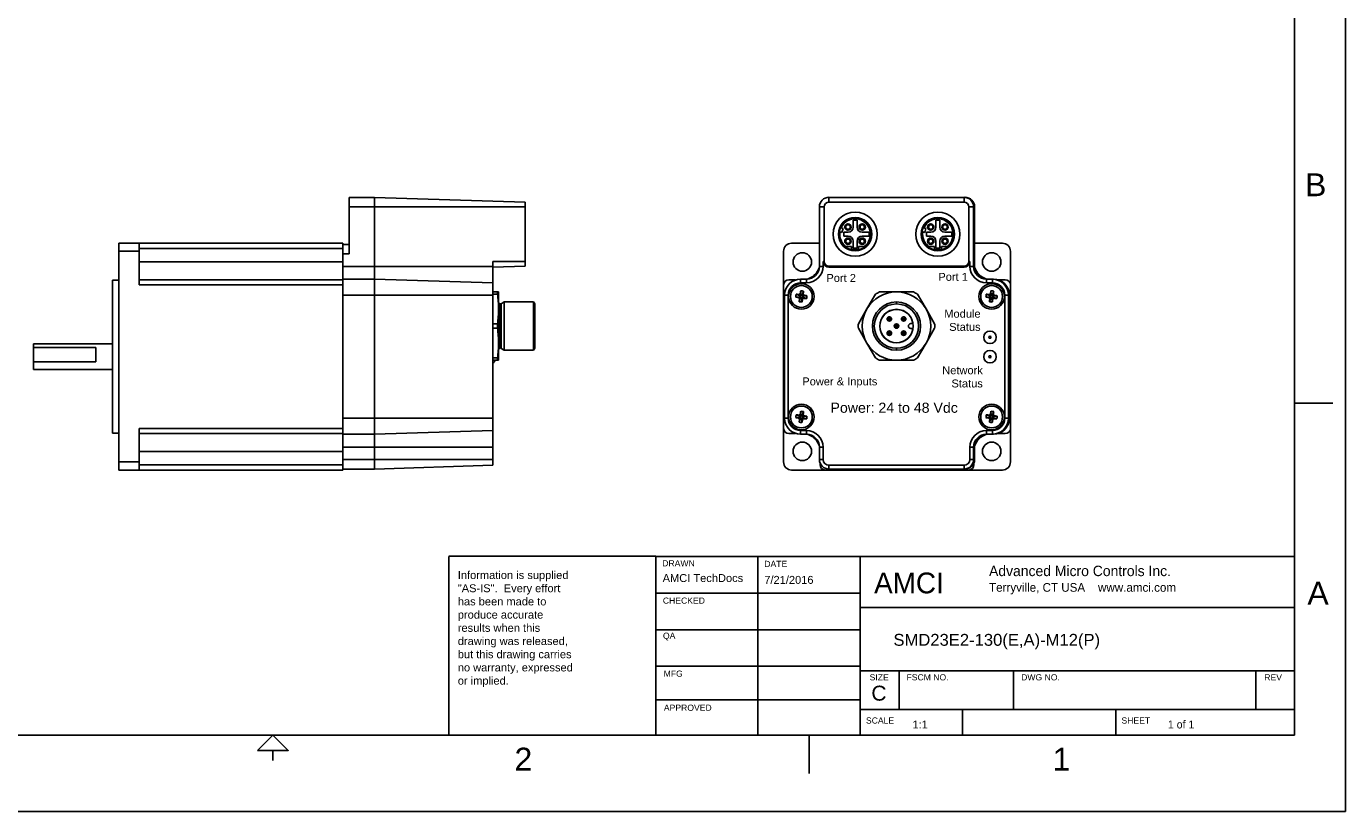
# Model space of a CAD drawing. Extents: x 0 to 21, y 0 to 16.
# Tile 2 of 3: x 8.1 to 21, y 0 to 7.7. Entities that reach past the tile are written whole.
import ezdxf

# ---------------------------------------------------------------- set-up
doc = ezdxf.new("R2010")
doc.units = 0
doc.header["$MEASUREMENT"] = 0
for name, color, linetype in [('CONTINUOUS', 7, 'CONTINUOUS'), ('TANGENT_EDGES', 7, 'CONTINUOUS'), ('VISIBLE', 7, 'CONTINUOUS')]:
    doc.layers.add(name, color=color, linetype=linetype)

# ---------------------------------------------------------------- blocks, each defined once
blk = doc.blocks.new('BLOCK0')
at = {"layer": 'CONTINUOUS'}
for p, q in [((21, 0), (21, 16)), ((20.5, 0.75), (20.5, 15.25)), ((20.5, 4), (20.875, 4)), ((14.25, 2.502), (12.223, 2.502)), ((12.223, 2.5), (12.223, 0.75)), ((14.25, 2.5), (20.5, 2.5)), ((14.25, 0.75), (14.25, 2.5)), ((15.246, 2.5), (15.246, 0.75)), ((16.25, 0.75), (16.25, 2.5)), ((14.25, 2.138), (16.25, 2.138)), ((16.25, 2), (20.5, 2)), ((14.25, 1.781), (16.25, 1.781)), ((14.25, 1.425), (16.25, 1.425)), ((16.25, 1.38), (20.5, 1.38)), ((16.63, 1), (16.63, 1.38)), ((17.75, 1), (17.75, 1.38)), ((20.12, 1), (20.12, 1.38)), ((14.25, 1.094), (16.25, 1.094)), ((16.25, 1), (20.5, 1)), ((17.25, 0.75), (17.25, 1)), ((18.75, 0.75), (18.75, 1)), ((0.5, 0.75), (20.5, 0.75)), ((15.75, 0.375), (15.75, 0.75)), ((10.5, 0.5), (10.5, 0.6)), ((0, 0), (21, 0))]:
    blk.add_line(p, q, dxfattribs=at)
blk.add_lwpolyline([(10.35, 0.6), (10.65, 0.6), (10.5, 0.75), (10.5, 0.75), (10.35, 0.6)], dxfattribs=at)
at = {"layer": 'CONTINUOUS', "attachment_point": 4}
for s, insert, char_height in [('{\\fArial|b0|i0|c0|p0;\\C7;B}{\\fArial|b0|i0|c0|p0;\\C7;}', (20.603, 6.139), 0.22404), ('{\\fArial|b0|i0|c0|p0;\\C7;DRAWN}{\\fArial|b0|i0|c0|p0;\\C7;}', (14.311, 2.432), 0.06032), ('{\\fArial|b0|i0|c0|p0;\\C7;DATE}{\\fArial|b0|i0|c0|p0;\\C7;}', (15.31, 2.426), 0.06032), ('{\\fArial|b0|i0|c0|p0;\\C7;Information is supplied }{\\fArial|b0|i0|c0|p0;\\C7;\\P"AS-IS".  Every effort }{\\fArial|b0|i0|c0|p0;\\C7;\\Phas been made to }{\\fArial|b0|i0|c0|p0;\\C7;\\Pproduce accurate }{\\fArial|b0|i0|c0|p0;\\C7;\\Presults when this}{\\fArial|b0|i0|c0|p0;\\C7;\\Pdrawing was released, }{\\fArial|b0|i0|c0|p0;\\C7;\\Pbut this drawing carries }{\\fArial|b0|i0|c0|p0;\\C7;\\Pno warranty, expressed}{\\fArial|b0|i0|c0|p0;\\C7;\\Por implied.}{\\fArial|b0|i0|c0|p0;\\C7;\\P}{\\fMS Shell Dlg|b0|i0|c0|p0;\\C7;}', (12.31, 1.788), 0.07755), ('{\\fArial|b0|i0|c0|p0;\\C7;AMCI TechDocs}{\\fArial|b0|i0|c0|p0;\\C7;}', (14.315, 2.287), 0.07755), ('{\\fZurich BlkEx BT|b0|i0|c0|p0;\\C7;AMCI}{\\fMS Shell Dlg|b0|i0|c0|p0;\\C7;\\H0.375x;}', (16.385, 2.238), 0.20388), ('{\\fZurich BlkEx BT|b0|i0|c0|p0;\\C7;Advanced Micro Controls Inc.}{\\fZurich BlkEx BT|b0|i0|c0|p0;\\C7;\\P}{\\fZurich BlkEx BT|b0|i0|c0|p0;\\C7;\\H0.8333333x;Terryville, CT USA    www.amci.com}{\\fMS Shell Dlg|b0|i0|c0|p0;\\C7;\\H0.75x;}', (17.51, 2.268), 0.101941), ('{\\fArial|b0|i0|c0|p0;\\C7;7/21/2016}{\\fArial|b0|i0|c0|p0;\\C7;}', (15.31, 2.269), 0.07755), ('{\\fArial|b0|i0|c0|p0;\\C7;A}{\\fArial|b0|i0|c0|p0;\\C7;}', (20.626, 2.139), 0.22404), ('{\\fArial|b0|i0|c0|p0;\\C7;CHECKED}{\\fArial|b0|i0|c0|p0;\\C7;}', (14.317, 2.066), 0.06032), ('{\\fArial|b0|i0|c0|p0;\\C7;QA}{\\fArial|b0|i0|c0|p0;\\C7;}', (14.318, 1.714), 0.06032), ('{\\fArial|b0|i0|c0|p0;\\C7;SMD23E2-130(E,A)-M12(P)}{\\fArial|b0|i0|c0|p0;\\C7;}', (16.574, 1.665), 0.11633), ('{\\fArial|b0|i0|c0|p0;\\C7;MFG}{\\fArial|b0|i0|c0|p0;\\C7;}', (14.325, 1.351), 0.06032), ('{\\fArial|b0|i0|c0|p0;\\C7;SIZE}{\\fArial|b0|i0|c0|p0;\\C7;}', (16.341, 1.315), 0.06032), ('{\\fArial|b0|i0|c0|p0;\\C7;FSCM NO.}{\\fArial|b0|i0|c0|p0;\\C7;}', (16.702, 1.315), 0.06032), ('{\\fArial|b0|i0|c0|p0;\\C7;DWG NO.}{\\fArial|b0|i0|c0|p0;\\C7;}', (17.824, 1.315), 0.06032), ('{\\fArial|b0|i0|c0|p0;\\C7;REV}{\\fArial|b0|i0|c0|p0;\\C7;}', (20.204, 1.315), 0.06032), ('{\\fArial|b0|i0|c0|p0;\\C7;C}{\\fArial|b0|i0|c0|p0;\\C7;}', (16.358, 1.159), 0.14649), ('{\\fArial|b0|i0|c0|p0;\\C7;APPROVED}{\\fArial|b0|i0|c0|p0;\\C7;}', (14.327, 1.017), 0.06032), ('{\\fArial|b0|i0|c0|p0;\\C7;}', (18.036, 1.145), 0.07755), ('{\\fArial|b0|i0|c0|p0;\\C7;SCALE}{\\fArial|b0|i0|c0|p0;\\C7;}', (16.305, 0.892), 0.06032), ('{\\fArial|b0|i0|c0|p0;\\C7;SHEET}{\\fArial|b0|i0|c0|p0;\\C7;}', (18.806, 0.892), 0.06032), ('{\\fArial|b0|i0|c0|p0;\\C7;1:1}{\\fMS Shell Dlg|b0|i0|c0|p0;\\C7;}', (16.76, 0.853), 0.07755), ('{\\fMS Shell Dlg|b0|i0|c0|p0;\\C7;1 of 1}{\\fMS Shell Dlg|b0|i0|c0|p0;\\C7;}', (19.26, 0.853), 0.07755), ('{\\fArial|b0|i0|c0|p0;\\C7;2}{\\fArial|b0|i0|c0|p0;\\C7;}', (12.865, 0.514), 0.22404), ('{\\fArial|b0|i0|c0|p0;\\C7;1}{\\fArial|b0|i0|c0|p0;\\C7;}', (18.132, 0.514), 0.22404)]:
    blk.add_mtext(s, dxfattribs=dict(at, insert=insert, char_height=char_height))

msp = doc.modelspace()

# ---------------------------------------------------------------- linework, layer by layer
at = {"layer": 'TANGENT_EDGES'}
for p, q in [((15.943, 6.015), (15.943, 5.969)), ((17.265, 6.015), (17.265, 5.969)), ((11.496, 5.922), (11.247, 5.922)), ((12.969, 5.922), (11.496, 5.922)), ((15.895, 5.922), (15.849, 5.922)), ((17.359, 5.922), (17.313, 5.922)), ((8.993, 5.487), (9.19, 5.487)), ((9.19, 5.516), (11.185, 5.516)), ((11.247, 5.462), (11.185, 5.462)), ((9.19, 5.383), (11.185, 5.383)), ((11.496, 5.34), (11.185, 5.34)), ((11.496, 5.34), (12.654, 5.34)), ((12.969, 5.389), (12.654, 5.389)), ((15.849, 5.34), (15.885, 5.34)), ((15.895, 5.389), (15.885, 5.389)), ((15.943, 5.332), (15.943, 5.342)), ((17.265, 5.342), (17.265, 5.332)), ((17.323, 5.389), (17.313, 5.389)), ((17.323, 5.34), (17.359, 5.34)), ((15.665, 5.179), (15.665, 5.215)), ((15.724, 5.179), (15.724, 5.215)), ((17.484, 5.215), (17.484, 5.179)), ((17.543, 5.215), (17.543, 5.179)), ((9.19, 5.158), (11.185, 5.158)), ((11.496, 5.059), (11.185, 5.059)), ((12.654, 5.059), (11.496, 5.059)), ((15.545, 5.059), (15.509, 5.059)), ((17.663, 5.059), (17.699, 5.059)), ((12.725, 4.539), (12.725, 4.972)), ((12.733, 4.537), (12.733, 4.974)), ((16.604, 4.972), (16.604, 4.992)), ((16.534, 4.833), (16.534, 4.845)), ((16.534, 4.845), (16.534, 4.845)), ((16.534, 4.817), (16.534, 4.805)), ((16.534, 4.805), (16.534, 4.805)), ((16.654, 4.825), (16.653, 4.825)), ((16.666, 4.825), (16.654, 4.825)), ((16.681, 4.825), (16.693, 4.825)), ((16.693, 4.825), (16.694, 4.825)), ((16.515, 4.686), (16.514, 4.686)), ((16.527, 4.686), (16.515, 4.686)), ((16.542, 4.686), (16.554, 4.686)), ((16.554, 4.686), (16.555, 4.686)), ((16.604, 4.775), (16.604, 4.776)), ((16.604, 4.763), (16.604, 4.775)), ((16.604, 4.748), (16.604, 4.736)), ((16.604, 4.736), (16.604, 4.735)), ((16.674, 4.694), (16.674, 4.706)), ((16.674, 4.706), (16.674, 4.706)), ((16.674, 4.678), (16.674, 4.666)), ((16.674, 4.666), (16.674, 4.666)), ((16.604, 4.539), (16.604, 4.519)), ((9.19, 3.753), (11.185, 3.753)), ((11.496, 3.852), (11.185, 3.852)), ((12.654, 3.852), (11.496, 3.852)), ((15.545, 3.852), (15.509, 3.852)), ((17.663, 3.852), (17.699, 3.852)), ((15.665, 3.695), (15.665, 3.732)), ((15.724, 3.695), (15.724, 3.732)), ((17.484, 3.732), (17.484, 3.695)), ((17.543, 3.732), (17.543, 3.695)), ((9.19, 3.528), (11.185, 3.528)), ((11.496, 3.57), (11.185, 3.57)), ((12.654, 3.57), (11.496, 3.57)), ((15.885, 3.57), (15.849, 3.57)), ((17.359, 3.57), (17.323, 3.57)), ((8.993, 3.424), (9.19, 3.424)), ((9.19, 3.395), (11.185, 3.395)), ((11.496, 3.449), (11.185, 3.449)), ((12.654, 3.449), (11.496, 3.449)), ((15.885, 3.449), (15.849, 3.449)), ((15.943, 3.392), (15.943, 3.355)), ((17.265, 3.392), (17.265, 3.355)), ((17.323, 3.449), (17.359, 3.449))]:
    msp.add_line(p, q, dxfattribs=at)
for centre in [(17.519, 4.645), (17.519, 4.455)]:
    msp.add_circle(centre, 0.00999, dxfattribs=at)
for centre, radius, start, end in [((16.199, 5.655), 0.15, 305.3345, 155.5587), ((17.009, 5.655), 0.15, 305.3345, 155.5587), ((16.199, 5.655), 0.15, 171.4413, 234.6655), ((17.009, 5.655), 0.15, 171.4413, 234.6655), ((16.199, 5.655), 0.15, 256.6874, 283.3126), ((17.009, 5.655), 0.15, 256.6874, 283.3126), ((16.534, 4.825), 0.00787, 90, 270), ((16.534, 4.825), 0.00787, 270, 90), ((16.674, 4.825), 0.00787, 0, 180), ((16.674, 4.825), 0.00787, 180, 0), ((16.534, 4.686), 0.00787, 0, 180), ((16.534, 4.686), 0.00787, 180, 0), ((16.604, 4.755), 0.00787, 90, 270), ((16.604, 4.755), 0.00787, 270, 90), ((16.674, 4.686), 0.00787, 90, 270), ((16.674, 4.686), 0.00787, 270, 90)]:
    msp.add_arc(centre, radius, start, end, dxfattribs=at)
at = {"layer": 'VISIBLE'}
for p, q in [((11.496, 6.015), (11.247, 6.015)), ((11.247, 6.015), (11.247, 5.922)), ((11.496, 5.922), (11.496, 6.015)), ((11.496, 6.015), (12.969, 5.969)), ((12.969, 5.922), (12.969, 5.969)), ((17.265, 6.015), (15.943, 6.015)), ((15.943, 5.969), (17.265, 5.969)), ((17.275, 6.015), (17.265, 6.015)), ((11.247, 5.922), (11.247, 5.462)), ((11.496, 5.922), (11.496, 5.34)), ((12.969, 5.389), (12.969, 5.922)), ((15.849, 5.922), (15.849, 5.34)), ((15.895, 5.389), (15.895, 5.922)), ((17.313, 5.922), (17.313, 5.389)), ((17.359, 5.922), (17.359, 5.34)), ((17.369, 5.34), (17.369, 5.922)), ((16.063, 5.717), (16.055, 5.72)), ((16.082, 5.712), (16.063, 5.717)), ((16.07, 5.672), (16.082, 5.712)), ((16.179, 5.792), (16.179, 5.724)), ((16.219, 5.724), (16.219, 5.792)), ((16.873, 5.717), (16.865, 5.72)), ((16.892, 5.712), (16.873, 5.717)), ((16.88, 5.672), (16.892, 5.712)), ((16.989, 5.792), (16.989, 5.724)), ((17.029, 5.724), (17.029, 5.792)), ((8.993, 5.566), (9.19, 5.566)), ((8.993, 5.487), (8.993, 5.566)), ((9.19, 5.487), (9.19, 5.566)), ((9.19, 5.566), (11.185, 5.566)), ((11.185, 5.516), (11.185, 5.566)), ((11.247, 5.555), (11.185, 5.555)), ((15.577, 5.566), (15.849, 5.566)), ((16.043, 5.68), (16.051, 5.678)), ((16.051, 5.678), (16.07, 5.672)), ((16.13, 5.675), (16.089, 5.675)), ((16.089, 5.636), (16.13, 5.636)), ((16.179, 5.587), (16.179, 5.519)), ((16.219, 5.519), (16.219, 5.587)), ((16.335, 5.675), (16.268, 5.675)), ((16.268, 5.636), (16.335, 5.636)), ((16.853, 5.68), (16.861, 5.678)), ((16.861, 5.678), (16.88, 5.672)), ((16.94, 5.675), (16.899, 5.675)), ((16.899, 5.636), (16.94, 5.636)), ((16.989, 5.587), (16.989, 5.519)), ((17.029, 5.519), (17.029, 5.587)), ((17.145, 5.675), (17.078, 5.675)), ((17.078, 5.636), (17.145, 5.636)), ((17.369, 5.566), (17.64, 5.566)), ((8.993, 3.424), (8.993, 5.487)), ((9.19, 5.158), (9.19, 5.487)), ((11.185, 5.498), (11.185, 5.516)), ((11.185, 5.498), (11.185, 5.462)), ((11.185, 5.462), (11.185, 5.34)), ((15.499, 5.158), (15.499, 5.487)), ((16.1, 5.533), (16.099, 5.533)), ((16.112, 5.533), (16.1, 5.533)), ((16.165, 5.533), (16.112, 5.533)), ((16.165, 5.51), (16.165, 5.533)), ((16.165, 5.502), (16.165, 5.51)), ((16.233, 5.533), (16.233, 5.51)), ((16.285, 5.533), (16.233, 5.533)), ((16.233, 5.51), (16.233, 5.502)), ((16.298, 5.533), (16.285, 5.533)), ((16.91, 5.533), (16.909, 5.533)), ((16.922, 5.533), (16.91, 5.533)), ((16.975, 5.533), (16.922, 5.533)), ((16.975, 5.51), (16.975, 5.533)), ((16.975, 5.502), (16.975, 5.51)), ((17.043, 5.533), (17.043, 5.51)), ((17.095, 5.533), (17.043, 5.533)), ((17.043, 5.51), (17.043, 5.502)), ((17.108, 5.533), (17.095, 5.533)), ((17.719, 5.487), (17.719, 5.158)), ((11.185, 5.34), (11.185, 5.331)), ((11.185, 5.331), (11.185, 5.216)), ((11.496, 5.34), (11.496, 5.215)), ((12.654, 5.34), (12.654, 5.389)), ((12.654, 5.332), (12.969, 5.342)), ((12.654, 5.34), (12.654, 5.179)), ((12.969, 5.342), (12.969, 5.389)), ((15.885, 5.34), (15.885, 5.389)), ((15.943, 5.342), (17.265, 5.342)), ((17.265, 5.332), (15.943, 5.332)), ((17.323, 5.389), (17.323, 5.34)), ((8.93, 5.205), (8.93, 4.455)), ((8.993, 5.205), (8.93, 5.205)), ((9.19, 5.208), (11.185, 5.208)), ((11.185, 5.216), (11.185, 5.215)), ((11.496, 5.215), (11.185, 5.215)), ((11.185, 5.215), (11.185, 5.208)), ((11.185, 5.158), (11.185, 5.208)), ((12.654, 5.179), (11.496, 5.215)), ((11.496, 5.059), (11.496, 5.215)), ((12.654, 5.179), (12.654, 5.059)), ((15.549, 5.208), (15.617, 5.208)), ((15.724, 5.215), (15.665, 5.215)), ((15.665, 5.179), (15.724, 5.179)), ((17.484, 5.215), (17.494, 5.215)), ((17.484, 5.179), (17.543, 5.179)), ((17.543, 5.215), (17.494, 5.215)), ((17.553, 5.215), (17.543, 5.215)), ((17.6, 5.208), (17.669, 5.208)), ((11.185, 3.753), (11.185, 5.158)), ((11.496, 5.059), (11.496, 3.852)), ((12.654, 5.09), (12.699, 5.09)), ((12.654, 5.067), (12.699, 5.067)), ((12.654, 5.059), (12.654, 3.852)), ((12.699, 5.067), (12.699, 5.09)), ((12.699, 5.09), (12.709, 5.09)), ((12.709, 5.09), (12.709, 4.923)), ((15.499, 3.753), (15.499, 5.158)), ((15.509, 5.059), (15.509, 3.852)), ((15.545, 5.059), (15.545, 3.852)), ((15.661, 5.042), (15.618, 5.039)), ((15.662, 5.052), (15.621, 5.066)), ((15.667, 5.041), (15.645, 5.035)), ((15.668, 5.051), (15.649, 5.063)), ((15.667, 5.041), (15.655, 5.022)), ((15.662, 5.052), (15.661, 5.042)), ((15.661, 5.042), (15.667, 5.041)), ((15.669, 5.052), (15.662, 5.073)), ((15.668, 5.051), (15.662, 5.052)), ((15.667, 5.041), (15.666, 5.034)), ((15.669, 5.058), (15.667, 5.101)), ((15.667, 5.041), (15.667, 5.041)), ((15.669, 5.052), (15.668, 5.051)), ((15.669, 5.058), (15.669, 5.052)), ((15.68, 5.056), (15.669, 5.058)), ((15.676, 5.033), (15.677, 5.039)), ((15.677, 5.039), (15.678, 5.04)), ((15.677, 5.039), (15.684, 5.018)), ((15.678, 5.04), (15.697, 5.028)), ((15.678, 5.04), (15.684, 5.039)), ((15.679, 5.05), (15.691, 5.069)), ((15.679, 5.05), (15.68, 5.056)), ((15.679, 5.05), (15.701, 5.056)), ((15.685, 5.049), (15.679, 5.05)), ((15.679, 5.05), (15.679, 5.05)), ((15.68, 5.056), (15.694, 5.097)), ((15.684, 5.039), (15.685, 5.049)), ((15.684, 5.039), (15.725, 5.025)), ((15.685, 5.049), (15.728, 5.052)), ((16.314, 4.923), (16.398, 5.067)), ((16.437, 5.09), (16.604, 5.09)), ((16.604, 5.09), (16.771, 5.09)), ((16.81, 5.067), (16.894, 4.923)), ((17.523, 5.042), (17.48, 5.039)), ((17.524, 5.052), (17.483, 5.066)), ((17.529, 5.041), (17.507, 5.035)), ((17.53, 5.051), (17.511, 5.063)), ((17.529, 5.041), (17.517, 5.022)), ((17.524, 5.052), (17.523, 5.042)), ((17.523, 5.042), (17.529, 5.041)), ((17.531, 5.052), (17.524, 5.073)), ((17.53, 5.051), (17.524, 5.052)), ((17.529, 5.041), (17.528, 5.034)), ((17.531, 5.058), (17.529, 5.101)), ((17.529, 5.041), (17.529, 5.041)), ((17.531, 5.052), (17.53, 5.051)), ((17.531, 5.058), (17.531, 5.052)), ((17.542, 5.056), (17.531, 5.058)), ((17.538, 5.033), (17.539, 5.039)), ((17.539, 5.039), (17.54, 5.04)), ((17.539, 5.039), (17.546, 5.018)), ((17.54, 5.04), (17.546, 5.039)), ((17.54, 5.04), (17.559, 5.028)), ((17.541, 5.05), (17.553, 5.069)), ((17.541, 5.05), (17.563, 5.056)), ((17.541, 5.05), (17.542, 5.056)), ((17.547, 5.049), (17.541, 5.05)), ((17.541, 5.05), (17.541, 5.05)), ((17.542, 5.056), (17.556, 5.097)), ((17.546, 5.039), (17.547, 5.049)), ((17.546, 5.039), (17.587, 5.025)), ((17.547, 5.049), (17.59, 5.052)), ((17.663, 3.852), (17.663, 5.059)), ((17.699, 5.059), (17.699, 3.852)), ((17.709, 3.852), (17.709, 5.059)), ((17.719, 5.158), (17.719, 3.753)), ((12.709, 4.923), (12.709, 4.588)), ((12.733, 4.974), (12.763, 4.992)), ((12.763, 4.519), (12.763, 4.992)), ((13.052, 4.992), (12.763, 4.992)), ((13.064, 4.972), (13.052, 4.992)), ((13.052, 4.519), (13.052, 4.992)), ((13.064, 4.972), (13.064, 4.539)), ((15.666, 5.034), (15.652, 4.994)), ((15.666, 5.034), (15.676, 5.033)), ((15.676, 5.033), (15.679, 4.99)), ((16.231, 4.778), (16.314, 4.923)), ((16.894, 4.923), (16.977, 4.778)), ((17.528, 5.034), (17.514, 4.994)), ((17.528, 5.034), (17.538, 5.033)), ((17.538, 5.033), (17.541, 4.99)), ((12.654, 4.778), (12.699, 4.778)), ((12.699, 4.733), (12.699, 4.778)), ((16.766, 4.779), (16.744, 4.779)), ((12.654, 4.733), (12.699, 4.733)), ((16.314, 4.588), (16.231, 4.733)), ((16.744, 4.732), (16.766, 4.732)), ((16.977, 4.733), (16.894, 4.588)), ((8.158, 4.58), (8.158, 4.544)), ((8.93, 4.58), (8.158, 4.58)), ((8.158, 4.544), (8.768, 4.544)), ((8.158, 4.405), (8.158, 4.544)), ((8.768, 4.544), (8.768, 4.405)), ((12.709, 4.588), (12.709, 4.421)), ((12.733, 4.537), (12.763, 4.519)), ((13.064, 4.539), (13.052, 4.519)), ((16.398, 4.443), (16.314, 4.588)), ((16.894, 4.588), (16.81, 4.443)), ((8.158, 4.405), (8.158, 4.33)), ((8.768, 4.405), (8.158, 4.405)), ((8.93, 4.455), (8.93, 3.705)), ((12.654, 4.443), (12.699, 4.443)), ((12.654, 4.421), (12.699, 4.421)), ((12.699, 4.421), (12.699, 4.443)), ((12.709, 4.421), (12.699, 4.421)), ((13.052, 4.519), (12.763, 4.519)), ((16.604, 4.421), (16.437, 4.421)), ((16.771, 4.421), (16.604, 4.421)), ((8.93, 4.33), (8.158, 4.33)), ((15.662, 3.872), (15.621, 3.886)), ((15.668, 3.871), (15.649, 3.883)), ((15.669, 3.872), (15.662, 3.893)), ((15.669, 3.878), (15.667, 3.921)), ((15.68, 3.876), (15.669, 3.878)), ((15.669, 3.878), (15.669, 3.872)), ((15.679, 3.87), (15.691, 3.889)), ((15.679, 3.87), (15.701, 3.876)), ((15.679, 3.87), (15.68, 3.876)), ((15.68, 3.876), (15.694, 3.917)), ((17.524, 3.872), (17.483, 3.886)), ((17.53, 3.871), (17.511, 3.883)), ((17.531, 3.872), (17.524, 3.893)), ((17.531, 3.878), (17.529, 3.921)), ((17.542, 3.876), (17.531, 3.878)), ((17.531, 3.878), (17.531, 3.872)), ((17.541, 3.87), (17.553, 3.889)), ((17.541, 3.87), (17.542, 3.876)), ((17.541, 3.87), (17.563, 3.876)), ((17.542, 3.876), (17.556, 3.917)), ((9.19, 3.424), (9.19, 3.753)), ((11.185, 3.703), (11.185, 3.753)), ((11.496, 3.695), (11.496, 3.852)), ((12.654, 3.852), (12.654, 3.732)), ((15.499, 3.424), (15.499, 3.753)), ((15.661, 3.862), (15.618, 3.859)), ((15.667, 3.861), (15.645, 3.855)), ((15.666, 3.854), (15.652, 3.814)), ((15.667, 3.861), (15.655, 3.842)), ((15.662, 3.872), (15.661, 3.862)), ((15.661, 3.862), (15.667, 3.861)), ((15.668, 3.871), (15.662, 3.872)), ((15.667, 3.861), (15.666, 3.854)), ((15.666, 3.854), (15.676, 3.853)), ((15.667, 3.861), (15.667, 3.861)), ((15.669, 3.872), (15.668, 3.871)), ((15.676, 3.853), (15.677, 3.859)), ((15.676, 3.853), (15.679, 3.81)), ((15.677, 3.859), (15.678, 3.86)), ((15.677, 3.859), (15.684, 3.838)), ((15.678, 3.86), (15.684, 3.859)), ((15.678, 3.86), (15.697, 3.848)), ((15.679, 3.87), (15.679, 3.87)), ((15.685, 3.869), (15.679, 3.87)), ((15.684, 3.859), (15.685, 3.869)), ((15.684, 3.859), (15.725, 3.845)), ((15.685, 3.869), (15.728, 3.872)), ((17.523, 3.862), (17.48, 3.859)), ((17.529, 3.861), (17.507, 3.855)), ((17.528, 3.854), (17.514, 3.814)), ((17.529, 3.861), (17.517, 3.842)), ((17.524, 3.872), (17.523, 3.862)), ((17.523, 3.862), (17.529, 3.861)), ((17.53, 3.871), (17.524, 3.872)), ((17.529, 3.861), (17.528, 3.854)), ((17.528, 3.854), (17.538, 3.853)), ((17.529, 3.861), (17.529, 3.861)), ((17.531, 3.872), (17.53, 3.871)), ((17.538, 3.853), (17.539, 3.859)), ((17.538, 3.853), (17.541, 3.81)), ((17.539, 3.859), (17.54, 3.86)), ((17.539, 3.859), (17.546, 3.838)), ((17.54, 3.86), (17.559, 3.848)), ((17.54, 3.86), (17.546, 3.859)), ((17.547, 3.869), (17.541, 3.87)), ((17.541, 3.87), (17.541, 3.87)), ((17.546, 3.859), (17.547, 3.869)), ((17.546, 3.859), (17.587, 3.845)), ((17.547, 3.869), (17.59, 3.872)), ((17.719, 3.753), (17.719, 3.424)), ((8.993, 3.705), (8.93, 3.705)), ((9.19, 3.703), (11.185, 3.703)), ((11.185, 3.703), (11.185, 3.695)), ((11.496, 3.695), (11.185, 3.695)), ((11.185, 3.695), (11.185, 3.58)), ((11.185, 3.695), (11.185, 3.695)), ((11.496, 3.695), (12.654, 3.732)), ((11.496, 3.695), (11.496, 3.57)), ((12.654, 3.732), (12.654, 3.57)), ((15.617, 3.703), (15.549, 3.703)), ((15.724, 3.732), (15.665, 3.732)), ((15.665, 3.695), (15.724, 3.695)), ((17.543, 3.732), (17.484, 3.732)), ((17.494, 3.695), (17.484, 3.695)), ((17.494, 3.695), (17.543, 3.695)), ((17.543, 3.695), (17.553, 3.695)), ((17.669, 3.703), (17.6, 3.703)), ((11.185, 3.58), (11.185, 3.57)), ((11.185, 3.57), (11.185, 3.449)), ((11.496, 3.57), (11.496, 3.449)), ((12.654, 3.57), (12.654, 3.449)), ((15.849, 3.57), (15.849, 3.449)), ((15.885, 3.57), (15.885, 3.449)), ((17.323, 3.449), (17.323, 3.57)), ((17.359, 3.57), (17.359, 3.449)), ((17.369, 3.449), (17.369, 3.57)), ((8.993, 3.345), (8.993, 3.424)), ((9.19, 3.345), (9.19, 3.424)), ((11.185, 3.449), (11.185, 3.413)), ((11.185, 3.395), (11.185, 3.413)), ((11.185, 3.345), (11.185, 3.395)), ((11.496, 3.355), (11.496, 3.449)), ((12.654, 3.392), (11.496, 3.355)), ((12.654, 3.449), (12.654, 3.392)), ((15.856, 3.395), (15.856, 3.413)), ((15.943, 3.392), (17.265, 3.392)), ((17.361, 3.413), (17.361, 3.395)), ((8.993, 3.345), (9.19, 3.345)), ((9.19, 3.345), (11.185, 3.345)), ((11.496, 3.355), (11.185, 3.355)), ((15.906, 3.345), (15.577, 3.345)), ((17.311, 3.345), (15.906, 3.345)), ((15.943, 3.355), (17.265, 3.355)), ((17.265, 3.355), (17.275, 3.355)), ((17.64, 3.345), (17.311, 3.345))]:
    msp.add_line(p, q, dxfattribs=at)
for centre, radius in [((16.129, 5.725), 0.0315), ((16.129, 5.725), 0.0217), ((16.269, 5.725), 0.0315), ((16.269, 5.725), 0.0217), ((16.939, 5.725), 0.0315), ((16.939, 5.725), 0.0217), ((17.079, 5.725), 0.0315), ((17.079, 5.725), 0.0217), ((16.129, 5.586), 0.0315), ((16.129, 5.586), 0.0217), ((16.269, 5.586), 0.0315), ((16.269, 5.586), 0.0217), ((16.939, 5.586), 0.0315), ((16.939, 5.586), 0.0217), ((17.079, 5.586), 0.0315), ((17.079, 5.586), 0.0217), ((15.682, 5.383), 0.0906), ((17.536, 5.383), 0.0906), ((15.673, 5.045), 0.107), ((17.535, 5.045), 0.107), ((17.519, 4.645), 0.061), ((17.519, 4.455), 0.061), ((15.673, 3.865), 0.107), ((17.535, 3.865), 0.107), ((15.682, 3.528), 0.0906), ((17.536, 3.528), 0.0906)]:
    msp.add_circle(centre, radius, dxfattribs=at)
for centre, radius, start, end in [((15.943, 5.922), 0.0938, 90, 180), ((15.943, 5.922), 0.0475, 90, 180), ((17.265, 5.922), 0.0938, 0, 90), ((17.265, 5.922), 0.0475, 0, 90), ((17.275, 5.922), 0.0938, 0, 90), ((16.199, 5.655), 0.216, 0, 180), ((16.199, 5.655), 0.164, 0, 180), ((16.199, 5.655), 0.157, 309.195, 155.9582), ((17.009, 5.655), 0.216, 0, 180), ((17.009, 5.655), 0.164, 0, 180), ((17.009, 5.655), 0.157, 309.195, 155.9582), ((16.199, 5.655), 0.157, 155.9582, 171.0418), ((16.13, 5.724), 0.0492, 270, 360), ((16.199, 5.655), 0.138, 81.7868, 98.2132), ((16.268, 5.724), 0.0492, 180, 270), ((17.009, 5.655), 0.157, 155.9582, 171.0418), ((16.94, 5.724), 0.0492, 270, 360), ((17.009, 5.655), 0.138, 81.7868, 98.2132), ((17.078, 5.724), 0.0492, 180, 270), ((15.577, 5.487), 0.0787, 90, 180), ((16.199, 5.655), 0.216, 180, 0), ((16.199, 5.655), 0.164, 180, 0), ((16.199, 5.655), 0.157, 171.0418, 230.805), ((16.199, 5.655), 0.112, 169.8958, 190.1042), ((16.13, 5.587), 0.0492, 360, 90), ((16.268, 5.587), 0.0492, 90, 180), ((16.199, 5.655), 0.138, 351.7868, 8.2132), ((17.009, 5.655), 0.216, 180, 0), ((17.009, 5.655), 0.164, 180, 0), ((17.009, 5.655), 0.157, 171.0418, 230.805), ((17.009, 5.655), 0.112, 169.8958, 190.1042), ((16.94, 5.587), 0.0492, 360, 90), ((17.078, 5.587), 0.0492, 90, 180), ((17.009, 5.655), 0.138, 351.7868, 8.2132), ((17.64, 5.487), 0.0787, 0, 90), ((16.199, 5.655), 0.157, 230.805, 257.3644), ((16.199, 5.655), 0.157, 257.3644, 282.6356), ((16.199, 5.655), 0.138, 261.7868, 278.2132), ((16.199, 5.655), 0.157, 282.6356, 309.195), ((17.009, 5.655), 0.157, 230.805, 257.3644), ((17.009, 5.655), 0.157, 257.3644, 282.6356), ((17.009, 5.655), 0.138, 261.7868, 278.2132), ((17.009, 5.655), 0.157, 282.6356, 309.195), ((15.724, 5.34), 0.125, 270, 0), ((15.724, 5.34), 0.161, 270, 0), ((15.682, 5.383), 0.175, 287.2438, 342.7562), ((15.943, 5.389), 0.0574, 180, 270), ((15.943, 5.389), 0.0475, 180, 270), ((17.265, 5.389), 0.0574, 270, 0), ((17.265, 5.389), 0.0475, 270, 0), ((17.484, 5.34), 0.161, 180, 270), ((17.484, 5.34), 0.125, 180, 270), ((17.494, 5.34), 0.125, 180, 270), ((17.536, 5.383), 0.175, 197.2438, 252.7562), ((15.549, 5.158), 0.05, 90, 180), ((15.665, 5.059), 0.156, 90, 180), ((15.665, 5.059), 0.12, 90, 180), ((15.673, 5.045), 0.125, 0, 180), ((17.535, 5.045), 0.125, 0, 180), ((17.543, 5.059), 0.156, 0, 90), ((17.543, 5.059), 0.12, 0, 90), ((17.553, 5.059), 0.156, 0, 90), ((17.669, 5.158), 0.05, 0, 90), ((15.673, 5.045), 0.125, 180, 0), ((16.604, 4.755), 0.335, 90, 150), ((16.604, 4.755), 0.374, 116.5254, 123.4746), ((16.604, 4.755), 0.335, 30, 90), ((16.604, 4.755), 0.374, 56.5254, 63.4746), ((17.535, 5.045), 0.125, 180, 0), ((12.725, 4.988), 0.0157, 180, 270), ((12.725, 4.988), 0.0157, 270, 300), ((16.604, 4.755), 0.335, 150, 210), ((16.604, 4.755), 0.236, 90, 270), ((16.604, 4.755), 0.217, 90, 270), ((16.604, 4.755), 0.164, 90, 270), ((16.604, 4.755), 0.163, 90, 270), ((16.604, 4.755), 0.236, 270, 90), ((16.604, 4.755), 0.217, 270, 90), ((16.604, 4.755), 0.164, 270, 90), ((16.604, 4.755), 0.163, 8.3129, 90), ((16.604, 4.755), 0.335, 330, 30), ((16.604, 4.755), 0.374, 176.5254, 183.4746), ((16.534, 4.825), 0.0217, 90, 270), ((16.534, 4.825), 0.0203, 90, 270), ((16.534, 4.825), 0.0197, 90, 270), ((16.534, 4.825), 0.0217, 270, 90), ((16.534, 4.825), 0.0203, 270, 90), ((16.534, 4.825), 0.0197, 270, 90), ((16.674, 4.825), 0.0217, 90, 270), ((16.674, 4.825), 0.0203, 0, 180), ((16.674, 4.825), 0.0203, 180, 0), ((16.674, 4.825), 0.0197, 0, 180), ((16.674, 4.825), 0.0197, 180, 0), ((16.674, 4.825), 0.0217, 270, 90), ((16.744, 4.755), 0.0236, 90, 270), ((16.604, 4.755), 0.374, 356.5254, 3.4746), ((16.534, 4.686), 0.0217, 90, 270), ((16.534, 4.686), 0.0203, 0, 180), ((16.534, 4.686), 0.0203, 180, 0), ((16.534, 4.686), 0.0197, 0, 180), ((16.534, 4.686), 0.0197, 180, 0), ((16.534, 4.686), 0.0217, 270, 90), ((16.604, 4.755), 0.0217, 90, 270), ((16.604, 4.755), 0.0203, 90, 270), ((16.604, 4.755), 0.0197, 90, 270), ((16.604, 4.755), 0.0217, 270, 90), ((16.604, 4.755), 0.0203, 270, 90), ((16.604, 4.755), 0.0197, 270, 90), ((16.604, 4.755), 0.163, 270, 351.6871), ((16.674, 4.686), 0.0217, 90, 270), ((16.674, 4.686), 0.0203, 90, 270), ((16.674, 4.686), 0.0197, 90, 270), ((16.674, 4.686), 0.0217, 270, 90), ((16.674, 4.686), 0.0203, 270, 90), ((16.674, 4.686), 0.0197, 270, 90), ((12.725, 4.523), 0.0157, 90, 180), ((12.725, 4.523), 0.0157, 60, 90), ((16.604, 4.755), 0.335, 210, 270), ((16.604, 4.755), 0.335, 270, 330), ((12.621, 4.445), 0.061, 303.2564, 336.1736), ((16.604, 4.755), 0.374, 236.5254, 243.4746), ((16.604, 4.755), 0.374, 296.5254, 303.4746), ((15.673, 3.865), 0.125, 0, 180), ((17.535, 3.865), 0.125, 0, 180), ((15.549, 3.753), 0.05, 180, 270), ((15.665, 3.852), 0.156, 180, 270), ((15.665, 3.852), 0.12, 180, 270), ((15.673, 3.865), 0.125, 180, 0), ((17.535, 3.865), 0.125, 180, 0), ((17.543, 3.852), 0.156, 270, 0), ((17.543, 3.852), 0.12, 270, 360), ((17.553, 3.852), 0.156, 270, 0), ((17.669, 3.753), 0.05, 270, 0), ((15.724, 3.57), 0.161, 360, 90), ((15.724, 3.57), 0.125, 0, 90), ((15.682, 3.528), 0.175, 17.2438, 72.7562), ((17.484, 3.57), 0.161, 90, 180), ((17.484, 3.57), 0.125, 90, 180), ((17.536, 3.528), 0.175, 107.2438, 162.7562), ((17.494, 3.57), 0.125, 90, 180), ((15.577, 3.424), 0.0787, 180, 270), ((15.943, 3.449), 0.0938, 180, 270), ((15.906, 3.395), 0.05, 180, 270), ((15.943, 3.449), 0.0574, 180, 270), ((17.265, 3.449), 0.0574, 270, 360), ((17.265, 3.449), 0.0938, 270, 0), ((17.275, 3.449), 0.0938, 270, 0), ((17.311, 3.395), 0.05, 270, 0), ((17.64, 3.424), 0.0787, 270, 0)]:
    msp.add_arc(centre, radius, start, end, dxfattribs=at)
for points in [[(12.709, 4.923), (12.709, 4.971), (12.706, 5.019), (12.699, 5.067)], [(12.699, 4.778), (12.706, 4.826), (12.709, 4.874), (12.709, 4.923)], [(12.709, 4.588), (12.709, 4.637), (12.706, 4.685), (12.699, 4.733)], [(12.699, 4.443), (12.706, 4.492), (12.709, 4.54), (12.709, 4.588)]]:
    msp.add_open_spline(points, degree=3, dxfattribs=at)
for points, knots in [([(15.618, 5.039), (15.618, 5.044), (15.619, 5.048), (15.62, 5.057), (15.621, 5.062), (15.621, 5.066)], [0, 0, 0, 0, 0.03491193, 0.03491193, 0.06984553, 0.06984553, 0.06984553, 0.06984553]), ([(15.645, 5.035), (15.64, 5.035), (15.636, 5.036), (15.626, 5.038), (15.622, 5.038), (15.618, 5.039)], [0, 0, 0, 0, 0.03769119, 0.03769119, 0.07259017, 0.07259017, 0.07259017, 0.07259017]), ([(15.621, 5.066), (15.626, 5.066), (15.63, 5.066), (15.639, 5.064), (15.644, 5.064), (15.649, 5.063)], [0, 0, 0, 0, 0.03447207, 0.03447207, 0.07259019, 0.07259019, 0.07259019, 0.07259019]), ([(15.649, 5.063), (15.651, 5.065), (15.654, 5.067), (15.658, 5.07), (15.66, 5.072), (15.662, 5.073)], [0, 0, 0, 0, 0.02060525, 0.02060525, 0.0412124, 0.0412124, 0.0412124, 0.0412124]), ([(15.662, 5.073), (15.663, 5.078), (15.664, 5.083), (15.665, 5.092), (15.666, 5.096), (15.667, 5.101)], [0, 0, 0, 0, 0.03769119, 0.03769119, 0.07259017, 0.07259017, 0.07259017, 0.07259017]), ([(15.667, 5.101), (15.671, 5.1), (15.676, 5.1), (15.685, 5.099), (15.689, 5.098), (15.694, 5.097)], [0, 0, 0, 0, 0.03491193, 0.03491193, 0.06984553, 0.06984553, 0.06984553, 0.06984553]), ([(15.694, 5.097), (15.693, 5.093), (15.693, 5.088), (15.692, 5.079), (15.691, 5.074), (15.691, 5.069)], [0, 0, 0, 0, 0.03447207, 0.03447207, 0.07259019, 0.07259019, 0.07259019, 0.07259019]), ([(15.691, 5.069), (15.692, 5.067), (15.694, 5.065), (15.697, 5.061), (15.699, 5.058), (15.701, 5.056)], [0, 0, 0, 0, 0.02060525, 0.02060525, 0.0412124, 0.0412124, 0.0412124, 0.0412124]), ([(15.701, 5.056), (15.705, 5.056), (15.71, 5.055), (15.72, 5.053), (15.724, 5.053), (15.728, 5.052)], [0, 0, 0, 0, 0.03769119, 0.03769119, 0.07259017, 0.07259017, 0.07259017, 0.07259017]), ([(15.728, 5.052), (15.728, 5.047), (15.727, 5.043), (15.726, 5.034), (15.725, 5.029), (15.725, 5.025)], [0, 0, 0, 0, 0.03491193, 0.03491193, 0.06984553, 0.06984553, 0.06984553, 0.06984553]), ([(17.48, 5.039), (17.48, 5.044), (17.481, 5.048), (17.482, 5.057), (17.483, 5.062), (17.483, 5.066)], [0, 0, 0, 0, 0.03491193, 0.03491193, 0.06984553, 0.06984553, 0.06984553, 0.06984553]), ([(17.507, 5.035), (17.502, 5.035), (17.498, 5.036), (17.488, 5.038), (17.484, 5.038), (17.48, 5.039)], [0, 0, 0, 0, 0.03769119, 0.03769119, 0.07259017, 0.07259017, 0.07259017, 0.07259017]), ([(17.483, 5.066), (17.488, 5.066), (17.492, 5.066), (17.501, 5.064), (17.506, 5.064), (17.511, 5.063)], [0, 0, 0, 0, 0.03447207, 0.03447207, 0.07259019, 0.07259019, 0.07259019, 0.07259019]), ([(17.511, 5.063), (17.513, 5.065), (17.516, 5.067), (17.52, 5.07), (17.522, 5.072), (17.524, 5.073)], [0, 0, 0, 0, 0.02060525, 0.02060525, 0.0412124, 0.0412124, 0.0412124, 0.0412124]), ([(17.524, 5.073), (17.525, 5.078), (17.526, 5.083), (17.527, 5.092), (17.528, 5.096), (17.529, 5.101)], [0, 0, 0, 0, 0.03769119, 0.03769119, 0.07259017, 0.07259017, 0.07259017, 0.07259017]), ([(17.529, 5.101), (17.533, 5.1), (17.538, 5.1), (17.547, 5.099), (17.551, 5.098), (17.556, 5.097)], [0, 0, 0, 0, 0.03491193, 0.03491193, 0.06984553, 0.06984553, 0.06984553, 0.06984553]), ([(17.556, 5.097), (17.555, 5.093), (17.555, 5.088), (17.554, 5.079), (17.553, 5.074), (17.553, 5.069)], [0, 0, 0, 0, 0.03447207, 0.03447207, 0.07259019, 0.07259019, 0.07259019, 0.07259019]), ([(17.553, 5.069), (17.554, 5.067), (17.556, 5.065), (17.559, 5.061), (17.561, 5.058), (17.563, 5.056)], [0, 0, 0, 0, 0.02060525, 0.02060525, 0.0412124, 0.0412124, 0.0412124, 0.0412124]), ([(17.563, 5.056), (17.567, 5.056), (17.572, 5.055), (17.582, 5.053), (17.586, 5.053), (17.59, 5.052)], [0, 0, 0, 0, 0.03769119, 0.03769119, 0.07259017, 0.07259017, 0.07259017, 0.07259017]), ([(17.59, 5.052), (17.59, 5.047), (17.589, 5.043), (17.588, 5.034), (17.587, 5.029), (17.587, 5.025)], [0, 0, 0, 0, 0.03491193, 0.03491193, 0.06984553, 0.06984553, 0.06984553, 0.06984553]), ([(15.655, 5.022), (15.653, 5.024), (15.652, 5.026), (15.649, 5.03), (15.647, 5.032), (15.645, 5.035)], [0, 0, 0, 0, 0.02060525, 0.02060525, 0.0412124, 0.0412124, 0.0412124, 0.0412124]), ([(15.652, 4.994), (15.652, 4.998), (15.653, 5.003), (15.654, 5.012), (15.655, 5.017), (15.655, 5.022)], [0, 0, 0, 0, 0.03447207, 0.03447207, 0.07259019, 0.07259019, 0.07259019, 0.07259019]), ([(15.679, 4.99), (15.675, 4.991), (15.67, 4.991), (15.661, 4.992), (15.657, 4.993), (15.652, 4.994)], [0, 0, 0, 0, 0.03491193, 0.03491193, 0.06984553, 0.06984553, 0.06984553, 0.06984553]), ([(15.684, 5.018), (15.683, 5.013), (15.682, 5.008), (15.681, 4.999), (15.68, 4.994), (15.679, 4.99)], [0, 0, 0, 0, 0.03769119, 0.03769119, 0.07259017, 0.07259017, 0.07259017, 0.07259017]), ([(15.697, 5.028), (15.695, 5.026), (15.692, 5.024), (15.688, 5.021), (15.686, 5.019), (15.684, 5.018)], [0, 0, 0, 0, 0.02060525, 0.02060525, 0.0412124, 0.0412124, 0.0412124, 0.0412124]), ([(15.725, 5.025), (15.72, 5.025), (15.716, 5.025), (15.707, 5.026), (15.702, 5.027), (15.697, 5.028)], [0, 0, 0, 0, 0.03447207, 0.03447207, 0.07259019, 0.07259019, 0.07259019, 0.07259019]), ([(17.517, 5.022), (17.515, 5.024), (17.514, 5.026), (17.511, 5.03), (17.509, 5.032), (17.507, 5.035)], [0, 0, 0, 0, 0.02060525, 0.02060525, 0.0412124, 0.0412124, 0.0412124, 0.0412124]), ([(17.514, 4.994), (17.514, 4.998), (17.515, 5.003), (17.516, 5.012), (17.517, 5.017), (17.517, 5.022)], [0, 0, 0, 0, 0.03447207, 0.03447207, 0.07259019, 0.07259019, 0.07259019, 0.07259019]), ([(17.541, 4.99), (17.537, 4.991), (17.532, 4.991), (17.523, 4.992), (17.519, 4.993), (17.514, 4.994)], [0, 0, 0, 0, 0.03491193, 0.03491193, 0.06984553, 0.06984553, 0.06984553, 0.06984553]), ([(17.546, 5.018), (17.545, 5.013), (17.544, 5.008), (17.543, 4.999), (17.542, 4.994), (17.541, 4.99)], [0, 0, 0, 0, 0.03769119, 0.03769119, 0.07259017, 0.07259017, 0.07259017, 0.07259017]), ([(17.559, 5.028), (17.557, 5.026), (17.554, 5.024), (17.55, 5.021), (17.548, 5.019), (17.546, 5.018)], [0, 0, 0, 0, 0.02060525, 0.02060525, 0.0412124, 0.0412124, 0.0412124, 0.0412124]), ([(17.587, 5.025), (17.582, 5.025), (17.578, 5.025), (17.569, 5.026), (17.564, 5.027), (17.559, 5.028)], [0, 0, 0, 0, 0.03447207, 0.03447207, 0.07259019, 0.07259019, 0.07259019, 0.07259019]), ([(15.618, 3.859), (15.618, 3.864), (15.619, 3.868), (15.62, 3.877), (15.621, 3.882), (15.621, 3.886)], [0, 0, 0, 0, 0.03491193, 0.03491193, 0.06984553, 0.06984553, 0.06984553, 0.06984553]), ([(15.621, 3.886), (15.626, 3.886), (15.63, 3.886), (15.639, 3.884), (15.644, 3.884), (15.649, 3.883)], [0, 0, 0, 0, 0.03447207, 0.03447207, 0.07259019, 0.07259019, 0.07259019, 0.07259019]), ([(15.649, 3.883), (15.651, 3.885), (15.654, 3.887), (15.658, 3.89), (15.66, 3.892), (15.662, 3.893)], [0, 0, 0, 0, 0.02060525, 0.02060525, 0.0412124, 0.0412124, 0.0412124, 0.0412124]), ([(15.662, 3.893), (15.663, 3.898), (15.664, 3.903), (15.665, 3.912), (15.666, 3.916), (15.667, 3.921)], [0, 0, 0, 0, 0.03769119, 0.03769119, 0.07259017, 0.07259017, 0.07259017, 0.07259017]), ([(15.667, 3.921), (15.671, 3.92), (15.676, 3.92), (15.685, 3.919), (15.689, 3.918), (15.694, 3.917)], [0, 0, 0, 0, 0.03491193, 0.03491193, 0.06984553, 0.06984553, 0.06984553, 0.06984553]), ([(15.694, 3.917), (15.693, 3.913), (15.693, 3.908), (15.692, 3.899), (15.691, 3.894), (15.691, 3.889)], [0, 0, 0, 0, 0.03447207, 0.03447207, 0.07259019, 0.07259019, 0.07259019, 0.07259019]), ([(15.691, 3.889), (15.692, 3.887), (15.694, 3.885), (15.697, 3.881), (15.699, 3.878), (15.701, 3.876)], [0, 0, 0, 0, 0.02060525, 0.02060525, 0.0412124, 0.0412124, 0.0412124, 0.0412124]), ([(15.701, 3.876), (15.705, 3.876), (15.71, 3.875), (15.72, 3.873), (15.724, 3.873), (15.728, 3.872)], [0, 0, 0, 0, 0.03769119, 0.03769119, 0.07259017, 0.07259017, 0.07259017, 0.07259017]), ([(17.48, 3.859), (17.48, 3.864), (17.481, 3.868), (17.482, 3.877), (17.483, 3.882), (17.483, 3.886)], [0, 0, 0, 0, 0.03491193, 0.03491193, 0.06984553, 0.06984553, 0.06984553, 0.06984553]), ([(17.483, 3.886), (17.488, 3.886), (17.492, 3.886), (17.501, 3.884), (17.506, 3.884), (17.511, 3.883)], [0, 0, 0, 0, 0.03447207, 0.03447207, 0.07259019, 0.07259019, 0.07259019, 0.07259019]), ([(17.511, 3.883), (17.513, 3.885), (17.516, 3.887), (17.52, 3.89), (17.522, 3.892), (17.524, 3.893)], [0, 0, 0, 0, 0.02060525, 0.02060525, 0.0412124, 0.0412124, 0.0412124, 0.0412124]), ([(17.524, 3.893), (17.525, 3.898), (17.526, 3.903), (17.527, 3.912), (17.528, 3.916), (17.529, 3.921)], [0, 0, 0, 0, 0.03769119, 0.03769119, 0.07259017, 0.07259017, 0.07259017, 0.07259017]), ([(17.529, 3.921), (17.533, 3.92), (17.538, 3.92), (17.547, 3.919), (17.551, 3.918), (17.556, 3.917)], [0, 0, 0, 0, 0.03491193, 0.03491193, 0.06984553, 0.06984553, 0.06984553, 0.06984553]), ([(17.556, 3.917), (17.555, 3.913), (17.555, 3.908), (17.554, 3.899), (17.553, 3.894), (17.553, 3.889)], [0, 0, 0, 0, 0.03447207, 0.03447207, 0.07259019, 0.07259019, 0.07259019, 0.07259019]), ([(17.553, 3.889), (17.554, 3.887), (17.556, 3.885), (17.559, 3.881), (17.561, 3.878), (17.563, 3.876)], [0, 0, 0, 0, 0.02060525, 0.02060525, 0.0412124, 0.0412124, 0.0412124, 0.0412124]), ([(17.563, 3.876), (17.567, 3.876), (17.572, 3.875), (17.582, 3.873), (17.586, 3.873), (17.59, 3.872)], [0, 0, 0, 0, 0.03769119, 0.03769119, 0.07259017, 0.07259017, 0.07259017, 0.07259017]), ([(15.645, 3.855), (15.64, 3.855), (15.636, 3.856), (15.626, 3.858), (15.622, 3.858), (15.618, 3.859)], [0, 0, 0, 0, 0.03769119, 0.03769119, 0.07259017, 0.07259017, 0.07259017, 0.07259017]), ([(15.655, 3.842), (15.653, 3.844), (15.652, 3.846), (15.649, 3.85), (15.647, 3.852), (15.645, 3.855)], [0, 0, 0, 0, 0.02060525, 0.02060525, 0.0412124, 0.0412124, 0.0412124, 0.0412124]), ([(15.652, 3.814), (15.652, 3.818), (15.653, 3.823), (15.654, 3.832), (15.655, 3.837), (15.655, 3.842)], [0, 0, 0, 0, 0.03447207, 0.03447207, 0.07259019, 0.07259019, 0.07259019, 0.07259019]), ([(15.679, 3.81), (15.675, 3.811), (15.67, 3.811), (15.661, 3.812), (15.657, 3.813), (15.652, 3.814)], [0, 0, 0, 0, 0.03491193, 0.03491193, 0.06984553, 0.06984553, 0.06984553, 0.06984553]), ([(15.684, 3.838), (15.683, 3.833), (15.682, 3.828), (15.681, 3.819), (15.68, 3.814), (15.679, 3.81)], [0, 0, 0, 0, 0.03769119, 0.03769119, 0.07259017, 0.07259017, 0.07259017, 0.07259017]), ([(15.697, 3.848), (15.695, 3.846), (15.692, 3.844), (15.688, 3.841), (15.686, 3.839), (15.684, 3.838)], [0, 0, 0, 0, 0.02060525, 0.02060525, 0.0412124, 0.0412124, 0.0412124, 0.0412124]), ([(15.725, 3.845), (15.72, 3.845), (15.716, 3.845), (15.707, 3.846), (15.702, 3.847), (15.697, 3.848)], [0, 0, 0, 0, 0.03447207, 0.03447207, 0.07259019, 0.07259019, 0.07259019, 0.07259019]), ([(15.728, 3.872), (15.728, 3.867), (15.727, 3.863), (15.726, 3.854), (15.725, 3.849), (15.725, 3.845)], [0, 0, 0, 0, 0.03491193, 0.03491193, 0.06984553, 0.06984553, 0.06984553, 0.06984553]), ([(17.507, 3.855), (17.502, 3.855), (17.498, 3.856), (17.488, 3.858), (17.484, 3.858), (17.48, 3.859)], [0, 0, 0, 0, 0.03769119, 0.03769119, 0.07259017, 0.07259017, 0.07259017, 0.07259017]), ([(17.517, 3.842), (17.515, 3.844), (17.514, 3.846), (17.511, 3.85), (17.509, 3.852), (17.507, 3.855)], [0, 0, 0, 0, 0.02060525, 0.02060525, 0.0412124, 0.0412124, 0.0412124, 0.0412124]), ([(17.514, 3.814), (17.514, 3.818), (17.515, 3.823), (17.516, 3.832), (17.517, 3.837), (17.517, 3.842)], [0, 0, 0, 0, 0.03447207, 0.03447207, 0.07259019, 0.07259019, 0.07259019, 0.07259019]), ([(17.541, 3.81), (17.537, 3.811), (17.532, 3.811), (17.523, 3.812), (17.519, 3.813), (17.514, 3.814)], [0, 0, 0, 0, 0.03491193, 0.03491193, 0.06984553, 0.06984553, 0.06984553, 0.06984553]), ([(17.546, 3.838), (17.545, 3.833), (17.544, 3.828), (17.543, 3.819), (17.542, 3.814), (17.541, 3.81)], [0, 0, 0, 0, 0.03769119, 0.03769119, 0.07259017, 0.07259017, 0.07259017, 0.07259017]), ([(17.559, 3.848), (17.557, 3.846), (17.554, 3.844), (17.55, 3.841), (17.548, 3.839), (17.546, 3.838)], [0, 0, 0, 0, 0.02060525, 0.02060525, 0.0412124, 0.0412124, 0.0412124, 0.0412124]), ([(17.587, 3.845), (17.582, 3.845), (17.578, 3.845), (17.569, 3.846), (17.564, 3.847), (17.559, 3.848)], [0, 0, 0, 0, 0.03447207, 0.03447207, 0.07259019, 0.07259019, 0.07259019, 0.07259019]), ([(17.59, 3.872), (17.59, 3.867), (17.589, 3.863), (17.588, 3.854), (17.587, 3.849), (17.587, 3.845)], [0, 0, 0, 0, 0.03491193, 0.03491193, 0.06984553, 0.06984553, 0.06984553, 0.06984553])]:
    msp.add_open_spline(points, degree=3, knots=knots, dxfattribs=at)

# ---------------------------------------------------------------- block references
at = {"layer": 'CONTINUOUS'}
msp.add_blockref('BLOCK0', (0, 0), dxfattribs=at)

# ---------------------------------------------------------------- texts
for s, insert, char_height, attachment_point in [('{\\fArial|b0|i0|c0|p0;\\C7;Port 2}{\\fArial|b0|i0|c0|p0;\\C7;}', (15.918, 5.265), 0.07755, 1), ('{\\fArial|b0|i0|c0|p0;\\C7;Port 1}{\\fArial|b0|i0|c0|p0;\\C7;}', (17.014, 5.276), 0.07755, 1), ('{\\fArial|b0|i0|c0|p0;\\C7;Module}{\\fArial|b0|i0|c0|p0;\\C7;\\PStatus}{\\fArial|b0|i0|c0|p0;\\C7;}', (17.427, 4.915), 0.07755, 3), ('{\\fArial|b0|i0|c0|p0;\\C7;Network}{\\fArial|b0|i0|c0|p0;\\C7;\\PStatus}{\\fArial|b0|i0|c0|p0;\\C7;}', (17.449, 4.361), 0.07755, 3), ('{\\fArial|b0|i0|c0|p0;\\C7;Power & Inputs}{\\fArial|b0|i0|c0|p0;\\C7;}', (15.682, 4.252), 0.07755, 1), ('{\\fArial|b0|i0|c0|p0;\\C7;Power: 24 to 48 Vdc}{\\fArial|b0|i0|c0|p0;\\C7;\\H0.7826087x;}', (15.958, 4.005), 0.0991, 1)]:
    msp.add_mtext(s, dxfattribs=dict(at, insert=insert, char_height=char_height, attachment_point=attachment_point))

doc.saveas('drawing.dxf')
